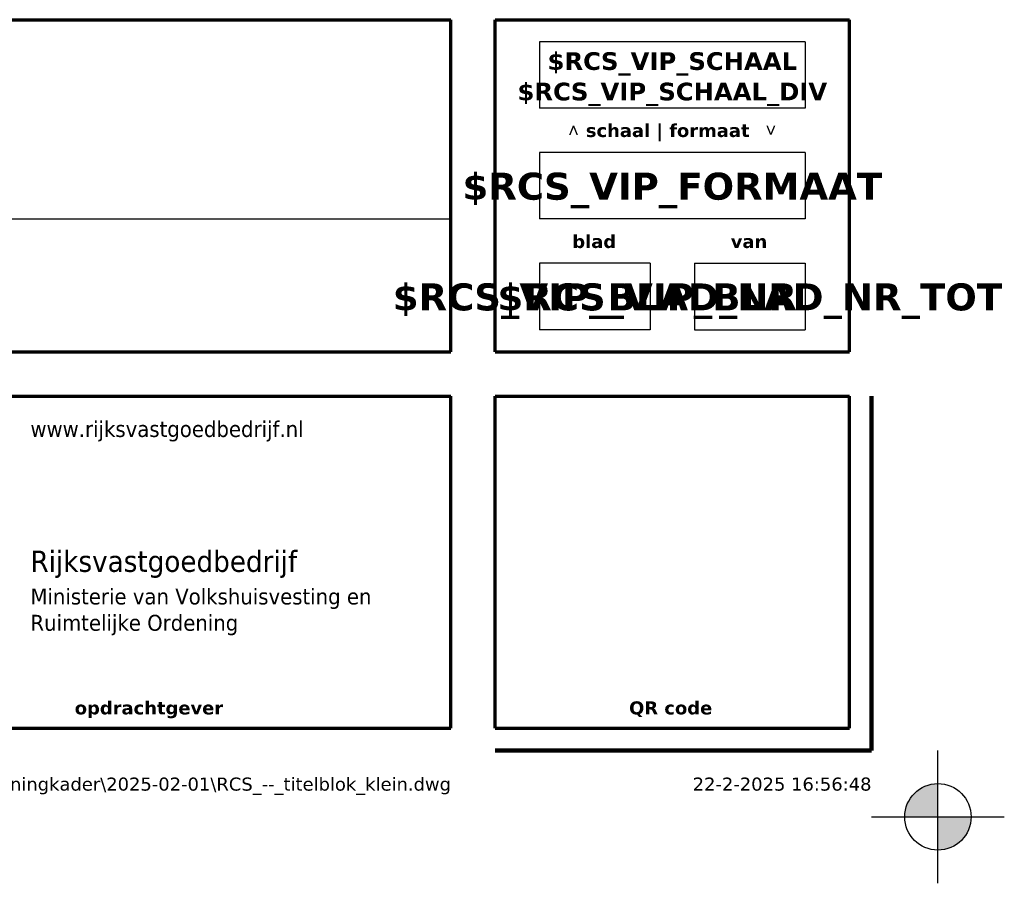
# Model space of a CAD drawing. Header units: millimetres. Extents: x -200 to 7, y -7 to 90.
# Tile 69 of 69: x -104 to 7, y -7 to 90. Entities that reach past the tile are written whole.
import ezdxf
from ezdxf.enums import TextEntityAlignment as Align

# ---------------------------------------------------------------- set-up
doc = ezdxf.new("R2010")
doc.units = ezdxf.units.MM
doc.layers.add('--.--_-_hulplijn', color=7, linetype='Continuous', plot=False)
doc.layers.add('--.--_-_invoegpunt', color=7, linetype='Continuous', plot=False)
doc.layers.add('--.--_L_titelblok', color=7, linetype='Continuous')
doc.layers.add('--.--_T_titelblok', color=6, linetype='Continuous')
doc.styles.add('Arial', font='arial.ttf', dxfattribs={"height": 1.475})
doc.styles.add('Arial_1', font='arial.ttf', dxfattribs={"height": 1.475})
doc.styles.add('Verdana', font='verdana.ttf', dxfattribs={"height": 1.475})
doc.styles.add('Verdana_1', font='verdana.ttf', dxfattribs={"width": 0.9, "height": 2.4})
doc.styles.add('Verdana_2', font='verdana.ttf', dxfattribs={"width": 0.9, "height": 1.8})
doc.styles.add('Verdana_B', font='verdanab.ttf', dxfattribs={"height": 1.475})
doc.styles.add('Verdana_B_1', font='verdanab.ttf', dxfattribs={"height": 2})
doc.styles.add('Verdana_B_2', font='verdanab.ttf', dxfattribs={"height": 3.05})

msp = doc.modelspace()

# ---------------------------------------------------------------- hatches: boundary and pattern name
at = {"layer": '--.--_-_invoegpunt'}
h = msp.add_hatch(color=256, dxfattribs=at)
h.paths.add_polyline_path([(-3.75, 0), (0, 0), (0, 3.75, 0.414214)])
h.paths.add_polyline_path([(0, -3.75, 0.414214), (3.75, 0), (0, 0)])

# ---------------------------------------------------------------- linework, layer by layer
at = {"layer": '--.--_-_hulplijn', "lineweight": 120}
for p, q in [((-7.5, 7.5), (-7.5, 47.5)), ((-50, 7.5), (-7.5, 7.5))]:
    msp.add_line(p, q, dxfattribs=at)
at = {"layer": '--.--_-_invoegpunt'}
for p, q in [((0, -7.5), (0, 7.5)), ((-7.5, 0), (7.5, 0))]:
    msp.add_line(p, q, dxfattribs=at)
msp.add_circle((0, 0), 3.75, dxfattribs=at)
at = {"layer": '--.--_L_titelblok', "lineweight": 70}
for p, q in [((-200, 90), (-55, 90)), ((-55, 52.5), (-55, 90)), ((-50, 90), (-10, 90)), ((-50, 52.5), (-50, 90)), ((-10, 52.5), (-10, 90)), ((-200, 52.5), (-55, 52.5)), ((-50, 52.5), (-10, 52.5)), ((-125, 47.5), (-55, 47.5)), ((-55, 10), (-55, 47.5)), ((-50, 47.5), (-10, 47.5)), ((-50, 10), (-50, 47.5)), ((-10, 10), (-10, 47.5)), ((-125, 10), (-55, 10)), ((-50, 10), (-10, 10))]:
    msp.add_line(p, q, dxfattribs=at)
at = {"layer": '--.--_L_titelblok'}
for p, q in [((-45, 87.5), (-45, 80)), ((-15, 87.5), (-45, 87.5)), ((-15, 87.5), (-15, 80)), ((-15, 80), (-45, 80)), ((-15, 75), (-45, 75)), ((-45, 75), (-45, 67.5)), ((-15, 75), (-15, 67.5)), ((-200, 67.5), (-55, 67.5)), ((-15, 67.5), (-45, 67.5)), ((-45, 62.5), (-45, 55)), ((-32.5, 62.5), (-45, 62.5)), ((-32.5, 62.5), (-32.5, 55)), ((-27.5, 62.5), (-15, 62.5)), ((-27.5, 62.5), (-27.5, 55)), ((-15, 62.5), (-15, 55)), ((-32.5, 55), (-45, 55)), ((-27.5, 55), (-15, 55))]:
    msp.add_line(p, q, dxfattribs=at)

# ---------------------------------------------------------------- texts
at = {"layer": '--.--_T_titelblok', "style": 'Verdana'}
for s, p in [('D:\\( + ) DATA\\§ TEKENING - titelblok-tekeningkader\\2025-02-01\\RCS_--_titelblok_klein.dwg', (-55, 3.7)), ('22-2-2025 16:56:48', (-7.5, 3.7))]:
    msp.add_text(s, height=1.475, dxfattribs=at).set_placement(p, align=Align.MIDDLE_RIGHT)
at = {"layer": '--.--_T_titelblok', "color": 7, "attachment_point": 1}
for s, insert, char_height, width, style in [('˄', (-41.76, 78.23), 1.48, 1.5232, 'Arial'), ('schaal | formaat ', (-39.77, 78.23), 1.475, 24.6118, 'Verdana_B'), ('\\fArial|b0|i0|c254|p34|;˅', (-19.47, 78.23), 1.475, 1.5232, 'Arial_1'), ('blad', (-41.3, 65.7), 1.475, 6.0928, 'Verdana_B'), ('van', (-23.4, 65.7), 1.475, 5.211, 'Verdana_B'), ('www.rijksvastgoedbedrijf.nl', (-102.5, 44.69), 1.8, 37.3025, 'Verdana_2'), ('Rijksvastgoedbedrijf', (-102.5, 30.06), 2.4, 37.8797, 'Verdana_1'), ('Ministerie van Volkshuisvesting en ', (-102.5, 25.78), 1.8, 46.8266, 'Verdana_2'), ('Ruimtelijke Ordening', (-102.5, 22.81), 1.8, 28.2114, 'Verdana_2'), ('opdrachtgever', (-97.5, 13.04), 1.475, 20.924, 'Verdana_B'), ('QR code', (-34.88, 13.04), 1.475, 11.7848, 'Verdana_B')]:
    msp.add_mtext(s, dxfattribs=dict(at, insert=insert, char_height=char_height, width=width, style=style))
at = {"layer": '--.--_T_titelblok'}
for tag, height, style, p in [('$RCS_VIP_SCHAAL', 2, 'Verdana_B_1', (-30, 84.33)), ('$RCS_VIP_SCHAAL_DIV', 2, 'Verdana_B_1', (-30, 80.89)), ('$RCS_VIP_FORMAAT', 3.05, 'Verdana_B_2', (-30, 69.68)), ('$RCS_VIP_BLAD_NR', 3.05, 'Verdana_B_2', (-38.75, 57.18)), ('$RCS_VIP_BLAD_NR_TOT', 3.05, 'Verdana_B_2', (-21.25, 57.18))]:
    msp.add_attdef(tag, text='', height=height, dxfattribs=dict(at, style=style)).set_placement(p, align=Align.CENTER)

doc.saveas('drawing.dxf')
